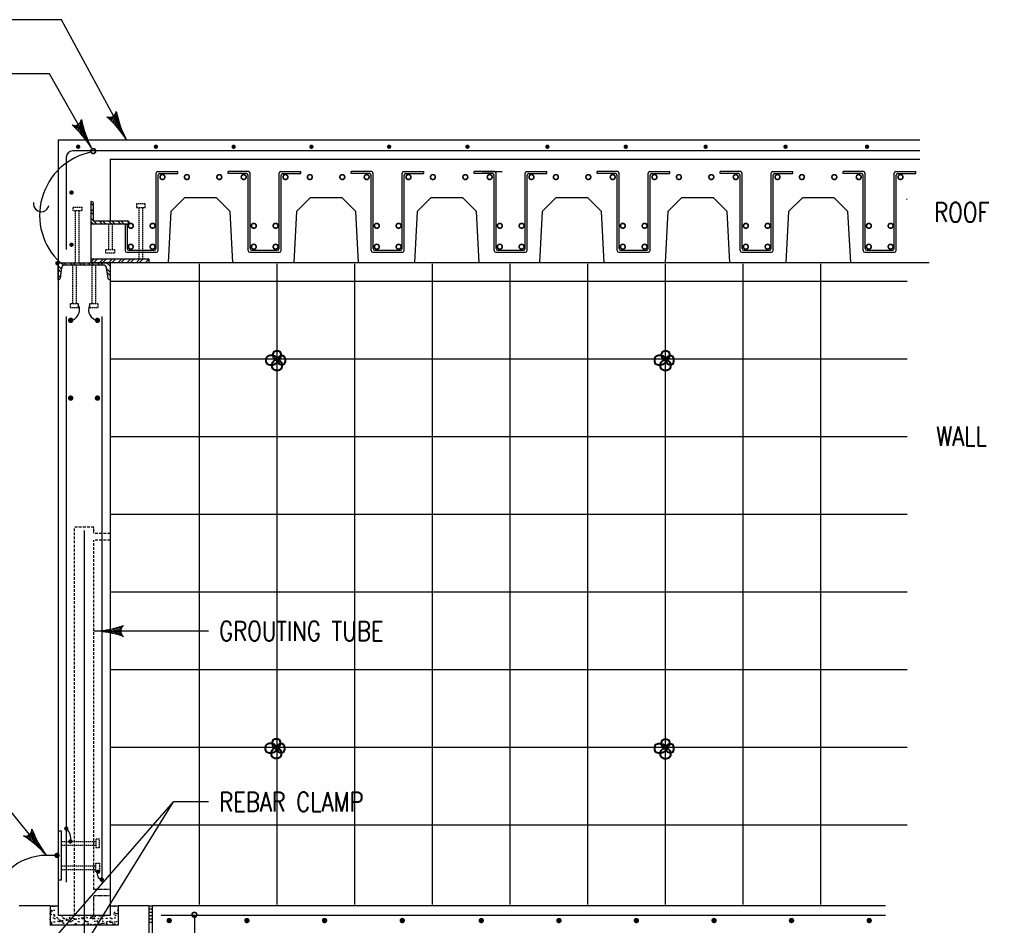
# Model space of a CAD drawing. Header units: inches. Extents: x 0 to 12596, y 564 to 12873.
# Tile 15 of 25: x 3414 to 3870, y 8412 to 8831. Entities that reach past the tile are written whole.
import ezdxf
from ezdxf.enums import TextEntityAlignment as Align

# ---------------------------------------------------------------- set-up
doc = ezdxf.new("R2010")
doc.units = ezdxf.units.IN
doc.header["$MEASUREMENT"] = 0
doc.linetypes.add('HIDDEN2', pattern=[0.1875, 0.125, -0.0625])
for name, color, linetype in [('D-DETL-TBLK', 1, 'Continuous'), ('E-ANNO-SYMB', 6, 'Continuous'), ('S-ANNO-DIMS', 1, 'Continuous'), ('S-ANNO-PATT', 1, 'Continuous'), ('S-SECT-CONC', 3, 'Continuous'), ('S-SECT-PATT', 1, 'Continuous'), ('S-SECT-RBAR', 133, 'Continuous'), ('S-STRL-MISC', 11, 'Continuous'), ('WPOWER', 4, 'Continuous')]:
    doc.layers.add(name, color=color, linetype=linetype)
doc.layers.add('E-ANNO-TEXT', color=7, linetype='Continuous', lineweight=25)
doc.styles.add('R18', font='romans.shx', dxfattribs={"width": 0.85, "height": 0.125})
doc.styles.add('ROMANS', font='ROMANS.shx', dxfattribs={"width": 0.8})

# ---------------------------------------------------------------- blocks, each defined once
blk = doc.blocks.new('AH')
at = {"color": 2}
for centre, radius, start, end in [((-1.641852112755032, -0.000232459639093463), 0.330743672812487, 307.746448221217, 52.4872031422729), ((0.1837596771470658, 5.09881524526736), 5.102125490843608, 251.4374521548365, 267.9709398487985), ((0.1837596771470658, -5.098815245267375), 5.102125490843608, 92.02906015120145, 108.5498944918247), ((0.1837596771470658, 5.039860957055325), 5.102125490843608, 252.3504400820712, 263.5009731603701), ((0.1837596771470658, 4.97801360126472), 5.102125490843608, 252.7606127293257, 260.9359463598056), ((0.1837596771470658, 4.911151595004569), 5.102125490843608, 252.9427889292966, 258.8015678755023), ((0.1837596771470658, 4.64537512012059), 5.102125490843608, 252.0855683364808, 252.729697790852), ((0.1837596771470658, 4.70220782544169), 5.102125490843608, 252.4611136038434, 253.8391964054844), ((0.1837596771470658, 4.764055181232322), 5.102125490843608, 252.7486759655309, 255.1377447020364), ((0.1837596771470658, 4.835931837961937), 5.102125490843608, 252.9326384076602, 256.802547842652)]:
    blk.add_arc(centre, radius, start, end, dxfattribs=at)
blk = doc.blocks.new('LOOP')
blk.add_arc((0, 0), 0.046875, 180, 0)

msp = doc.modelspace()

# ---------------------------------------------------------------- hatches: boundary and pattern name
at = {"layer": 'S-ANNO-DIMS'}
h = msp.add_hatch(dxfattribs=at)
h.set_pattern_fill('AR-SAND', color=1, scale=1.41732, style=0)
h.set_pattern_definition([(37.49999999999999, (1664.17956185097, 7307.436547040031), (-0.08928174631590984, 2.73092586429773), [0, -2.1543264, 0, -2.409444, 0, -2.303145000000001]), (7.500000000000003, (1664.17956185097, 7307.436547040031), (2.508339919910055, 3.999884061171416), [0, -1.1622024, 0, -1.9417284, 0, -0.7440929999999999]), (327.5, (1662.436258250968, 7307.436547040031), (4.413735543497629, 0.008020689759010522), [0, -0.7086600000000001, 0, -2.551176, 0, -3.330702]), (317.5, (1662.436258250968, 7307.436547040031), (4.260643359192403, 1.24394713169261), [0, -0.35433, 0, -1.6724376, 0, -1.913382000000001])])
h.paths.add_polyline_path([(3459.37257632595, 8420.706016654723), (3457.122580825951, 8420.706016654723), (3457.122580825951, 8416.206025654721), (3443.622607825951, 8416.206025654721), (3443.622607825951, 8411.706034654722), (3459.372576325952, 8411.706034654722)])
h.paths.add_polyline_path([(3443.622607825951, 8416.206025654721), (3430.12263482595, 8416.206025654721), (3430.12263482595, 8420.706016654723), (3427.872639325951, 8420.706016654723), (3427.872639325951, 8411.706034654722), (3443.622607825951, 8411.706034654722)])
h = msp.add_hatch(dxfattribs=at)
h.set_pattern_fill('AR-SAND', color=1, scale=1.41732, style=0)
h.set_pattern_definition([(37.49999999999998, (1664.179561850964, 7307.436547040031), (-0.08928174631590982, 2.730925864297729), [0, -2.1543264, 0, -2.409444, 0, -2.303145]), (7.499999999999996, (1664.179561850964, 7307.436547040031), (2.508339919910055, 3.999884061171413), [0, -1.162202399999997, 0, -1.941728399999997, 0, -0.7440929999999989]), (327.5, (1662.436258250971, 7307.436547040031), (4.413735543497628, 0.008020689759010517), [0, -0.7086600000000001, 0, -2.551176, 0, -3.330702]), (317.5, (1662.436258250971, 7307.436547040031), (4.260643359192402, 1.243947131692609), [0, -0.3543299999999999, 0, -1.672437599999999, 0, -1.913381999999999])])
h.paths.add_polyline_path([(3459.372576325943, 8420.70601665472), (3457.122580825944, 8420.70601665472), (3457.122580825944, 8416.206025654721), (3443.622607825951, 8416.206025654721), (3443.622607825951, 8411.706034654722), (3459.372576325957, 8411.706034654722)])
h.paths.add_polyline_path([(3443.622607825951, 8416.206025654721), (3430.12263482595, 8416.206025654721), (3430.12263482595, 8420.70601665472), (3427.872639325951, 8420.70601665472), (3427.872639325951, 8411.706034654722), (3443.622607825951, 8411.706034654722)])
at = {"layer": 'S-SECT-PATT'}
h = msp.add_hatch(dxfattribs=at)
h.set_pattern_fill('STEEL', color=1, scale=23.999952, angle=-1.272221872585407e-14, style=0)
h.set_pattern_definition([(135, (4067.150949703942, 11197.65627756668), (2.121316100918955, 2.121316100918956), []), (135, (4067.150949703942, 11199.15627456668), (2.121316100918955, 2.121316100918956), [])])
edge = h.paths.add_edge_path()
edge.add_line((3446.697854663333, 8736.823339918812), (3464.745062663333, 8736.823339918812))
edge.add_line((3464.745062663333, 8736.823339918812), (3464.745062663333, 8736.898339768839))
edge.add_arc((3463.526962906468, 8736.954032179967), 1.21937224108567, 357.3822181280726, 423.5514490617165)
edge.add_line((3464.070064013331, 8738.045778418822), (3448.764041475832, 8738.045778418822))
edge.add_arc((3448.764041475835, 8738.889526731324), 0.8437483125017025, 179.9999999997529, 269.99999999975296, ccw=False)
edge.add_line((3447.920293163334, 8738.889526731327), (3447.920293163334, 8746.542021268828))
edge.add_arc((3446.82854692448, 8745.998920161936), 1.219372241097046, 26.44855093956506, 92.6177818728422)
edge.add_line((3446.772854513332, 8747.217019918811), (3446.697854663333, 8747.217019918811))
edge.add_line((3446.697854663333, 8747.217019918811), (3446.697854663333, 8736.823339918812))
h = msp.add_hatch(dxfattribs=at)
h.set_pattern_fill('STEEL', color=1, scale=23.999952, style=0)
h.set_pattern_definition([(45, (1242.975489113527, 7209.507454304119), (-2.121316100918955, 2.121316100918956), []), (45, (1242.975489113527, 7211.007451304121), (-2.121316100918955, 2.121316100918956), [])])
h.paths.add_polyline_path([(3446.697854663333, 8718.870619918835), (3473.745044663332, 8718.870619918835), (3473.745044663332, 8720.406049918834), (3446.697854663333, 8720.406049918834)])
h = msp.add_hatch(dxfattribs=at)
h.set_pattern_fill('STEEL', color=1, scale=23.999952, style=0)
h.set_pattern_definition([(315, (-2569.54486360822, 9975.185495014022), (-2.121316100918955, -2.121316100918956), []), (315, (-2569.54486360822, 9973.68549801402), (-2.121316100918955, -2.121316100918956), [])])
edge = h.paths.add_edge_path()
edge.add_arc((3452.67422066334, 8716.303877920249), 1.397925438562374, 7.500000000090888, 90.0000000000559)
edge.add_line((3452.674220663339, 8717.701803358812), (3434.579768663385, 8717.701803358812))
edge.add_arc((3434.579768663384, 8716.303877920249), 1.397925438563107, 89.9999999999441, 172.4999999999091)
edge.add_line((3433.193802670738, 8716.486343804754), (3432.53161946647, 8711.69278300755))
edge.add_arc((3431.579774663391, 8711.81809575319), 0.9600582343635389, 270, 352.50000000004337, ccw=False)
edge.add_line((3431.579774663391, 8710.858037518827), (3431.579774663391, 8718.77613191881))
edge.add_line((3431.579774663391, 8718.77613191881), (3455.674214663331, 8718.77613191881))
edge.add_line((3455.674214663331, 8718.77613191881), (3455.674214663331, 8710.858037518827))
edge.add_arc((3455.674214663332, 8711.81809575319), 0.9600582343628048, 187.4999999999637, 269.99999999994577, ccw=False)
edge.add_line((3454.722369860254, 8711.69278300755), (3454.060186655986, 8716.486343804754))

# ---------------------------------------------------------------- linework, layer by layer
at = {"layer": 'D-DETL-TBLK', "color": 1}
msp.add_line((3825.063292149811, 8748.093189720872), (3824.75096337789, 8748.093189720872), dxfattribs=at)
at = {"layer": 'E-ANNO-SYMB', "color": 2, "lineweight": -2}
for points in [[(3463.236822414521, 8775.823261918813), (3433.186204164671, 8831.489161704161), (3248.252192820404, 8831.489161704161)], [(3447.054221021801, 8772.075046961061), (3427.565872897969, 8806.352668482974), (3338.351964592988, 8806.352668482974)], [(3501.303604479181, 8548.03921462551), (3448.169415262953, 8548.03921462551)], [(3501.303604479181, 8468.869380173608), (3485.022191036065, 8468.869380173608)]]:
    msp.add_lwpolyline(points, dxfattribs=at)
at = {"layer": 'E-ANNO-TEXT', "color": 1}
for p, q in [((3477.009848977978, 8746.980734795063), (3477.009848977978, 8760.299638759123)), ((3477.759848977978, 8761.049638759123), (3487.125415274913, 8761.049638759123)), ((3487.125415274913, 8760.149638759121), (3487.125415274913, 8761.049638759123)), ((3519.772431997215, 8761.049638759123), (3510.406865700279, 8761.049638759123)), ((3510.406865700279, 8760.149638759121), (3510.406865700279, 8761.049638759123)), ((3520.522431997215, 8746.980734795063), (3520.522431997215, 8760.299638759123)), ((3534.009848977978, 8746.980734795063), (3534.009848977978, 8760.299638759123)), ((3534.759848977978, 8761.049638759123), (3544.125415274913, 8761.049638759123)), ((3544.125415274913, 8760.149638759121), (3544.125415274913, 8761.049638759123)), ((3576.772431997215, 8761.04963875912), (3567.406865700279, 8761.04963875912)), ((3567.406865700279, 8760.149638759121), (3567.406865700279, 8761.04963875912)), ((3577.522431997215, 8746.980734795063), (3577.522431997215, 8760.29963875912)), ((3591.009848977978, 8746.980734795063), (3591.009848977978, 8760.29963875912)), ((3591.759848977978, 8761.04963875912), (3601.125415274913, 8761.04963875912)), ((3601.125415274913, 8760.149638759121), (3601.125415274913, 8761.04963875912)), ((3633.772431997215, 8761.04963875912), (3624.406865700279, 8761.04963875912)), ((3624.406865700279, 8760.149638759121), (3624.406865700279, 8761.04963875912)), ((3628.064820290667, 8761.04963875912), (3637.430386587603, 8761.04963875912)), ((3634.522431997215, 8746.980734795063), (3634.522431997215, 8760.29963875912)), ((3648.009848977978, 8746.980734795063), (3648.009848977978, 8760.29963875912)), ((3648.759848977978, 8761.04963875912), (3658.125415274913, 8761.04963875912)), ((3658.125415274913, 8760.149638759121), (3658.125415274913, 8761.04963875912)), ((3690.772431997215, 8761.04963875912), (3681.406865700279, 8761.04963875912)), ((3681.406865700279, 8760.149638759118), (3681.406865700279, 8761.04963875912)), ((3691.522431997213, 8746.980734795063), (3691.522431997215, 8760.29963875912)), ((3705.009848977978, 8746.980734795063), (3705.009848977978, 8760.29963875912)), ((3705.759848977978, 8761.04963875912), (3715.125415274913, 8761.04963875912)), ((3715.125415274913, 8760.149638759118), (3715.125415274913, 8761.04963875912)), ((3747.772431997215, 8761.04963875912), (3738.406865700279, 8761.04963875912)), ((3738.406865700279, 8760.149638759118), (3738.406865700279, 8761.04963875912)), ((3748.522431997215, 8746.98073479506), (3748.522431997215, 8760.29963875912)), ((3762.009848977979, 8746.98073479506), (3762.009848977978, 8760.29963875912)), ((3762.759848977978, 8761.04963875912), (3772.125415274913, 8761.04963875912)), ((3772.125415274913, 8760.149638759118), (3772.125415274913, 8761.04963875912)), ((3804.772431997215, 8761.04963875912), (3795.406865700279, 8761.04963875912)), ((3795.406865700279, 8760.149638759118), (3795.406865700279, 8761.04963875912)), ((3805.522431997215, 8746.98073479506), (3805.522431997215, 8760.29963875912)), ((3819.009848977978, 8746.98073479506), (3819.009848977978, 8760.29963875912)), ((3819.759848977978, 8761.04963875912), (3829.125415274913, 8761.04963875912)), ((3829.125415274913, 8760.149638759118), (3829.125415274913, 8761.04963875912)), ((3477.909848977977, 8746.980734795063), (3477.909848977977, 8759.399638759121)), ((3478.659848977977, 8760.149638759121), (3487.125415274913, 8760.149638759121)), ((3518.872431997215, 8760.149638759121), (3510.406865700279, 8760.149638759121)), ((3519.622431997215, 8746.980734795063), (3519.622431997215, 8759.399638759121)), ((3534.909848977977, 8746.980734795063), (3534.909848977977, 8759.399638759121)), ((3535.659848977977, 8760.149638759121), (3544.125415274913, 8760.149638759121)), ((3575.872431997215, 8760.149638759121), (3567.406865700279, 8760.149638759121)), ((3576.622431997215, 8746.980734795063), (3576.622431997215, 8759.399638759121)), ((3591.909848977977, 8746.980734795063), (3591.909848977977, 8759.399638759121)), ((3592.659848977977, 8760.149638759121), (3601.125415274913, 8760.149638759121)), ((3632.872431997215, 8760.149638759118), (3624.406865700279, 8760.149638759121)), ((3633.622431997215, 8746.980734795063), (3633.622431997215, 8759.399638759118)), ((3648.909848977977, 8746.980734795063), (3648.909848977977, 8759.399638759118)), ((3649.659848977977, 8760.149638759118), (3658.125415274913, 8760.149638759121)), ((3689.872431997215, 8760.149638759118), (3681.406865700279, 8760.149638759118)), ((3690.622431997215, 8746.980734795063), (3690.622431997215, 8759.399638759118)), ((3705.909848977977, 8746.980734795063), (3705.909848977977, 8759.399638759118)), ((3706.659848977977, 8760.149638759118), (3715.125415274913, 8760.149638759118)), ((3746.872431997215, 8760.149638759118), (3738.406865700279, 8760.149638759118)), ((3747.622431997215, 8746.98073479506), (3747.622431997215, 8759.399638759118)), ((3762.909848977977, 8746.98073479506), (3762.909848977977, 8759.399638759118)), ((3763.659848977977, 8760.149638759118), (3772.125415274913, 8760.149638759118)), ((3803.872431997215, 8760.149638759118), (3795.406865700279, 8760.149638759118)), ((3804.622431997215, 8746.98073479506), (3804.622431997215, 8759.399638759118)), ((3819.909848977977, 8746.98073479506), (3819.909848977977, 8759.399638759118)), ((3820.659848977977, 8760.149638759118), (3829.125415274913, 8760.149638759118)), ((3477.009848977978, 8725.339383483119), (3477.009848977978, 8746.980734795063)), ((3477.909848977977, 8724.439383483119), (3477.909848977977, 8746.980734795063)), ((3519.622431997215, 8724.439383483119), (3519.622431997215, 8746.980734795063)), ((3520.522431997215, 8725.339383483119), (3520.522431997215, 8746.980734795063)), ((3534.009848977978, 8725.339383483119), (3534.009848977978, 8746.980734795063)), ((3534.909848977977, 8724.439383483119), (3534.909848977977, 8746.980734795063)), ((3576.622431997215, 8724.439383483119), (3576.622431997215, 8746.980734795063)), ((3577.522431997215, 8725.339383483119), (3577.522431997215, 8746.980734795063)), ((3591.009848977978, 8725.339383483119), (3591.009848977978, 8746.980734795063)), ((3591.909848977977, 8724.439383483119), (3591.909848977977, 8746.980734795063)), ((3633.622431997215, 8724.439383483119), (3633.622431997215, 8746.980734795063)), ((3634.522431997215, 8725.339383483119), (3634.522431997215, 8746.980734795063)), ((3648.009848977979, 8725.339383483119), (3648.009848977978, 8746.980734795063)), ((3648.909848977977, 8724.439383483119), (3648.909848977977, 8746.980734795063)), ((3690.622431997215, 8724.439383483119), (3690.622431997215, 8746.980734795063)), ((3691.522431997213, 8725.339383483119), (3691.522431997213, 8746.980734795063)), ((3705.009848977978, 8725.339383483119), (3705.009848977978, 8746.980734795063)), ((3705.909848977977, 8724.439383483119), (3705.909848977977, 8746.980734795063)), ((3747.622431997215, 8724.439383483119), (3747.622431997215, 8746.98073479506)), ((3748.522431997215, 8725.339383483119), (3748.522431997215, 8746.98073479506)), ((3762.009848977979, 8725.339383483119), (3762.009848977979, 8746.98073479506)), ((3762.909848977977, 8724.439383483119), (3762.909848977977, 8746.98073479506)), ((3804.622431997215, 8724.439383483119), (3804.622431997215, 8746.98073479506)), ((3805.522431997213, 8725.339383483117), (3805.522431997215, 8746.98073479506)), ((3819.009848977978, 8725.339383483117), (3819.009848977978, 8746.98073479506)), ((3819.909848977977, 8724.439383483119), (3819.909848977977, 8746.98073479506)), ((3462.622431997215, 8736.478595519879), (3462.622431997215, 8724.439383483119)), ((3463.522431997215, 8736.478595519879), (3462.622431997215, 8736.478595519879)), ((3463.522431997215, 8736.478595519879), (3463.522431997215, 8725.339383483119)), ((3464.272431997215, 8724.589383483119), (3476.259848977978, 8724.589383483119)), ((3521.272431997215, 8724.589383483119), (3533.259848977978, 8724.589383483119)), ((3578.272431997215, 8724.589383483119), (3590.259848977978, 8724.589383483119)), ((3635.272431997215, 8724.589383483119), (3647.259848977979, 8724.589383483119)), ((3692.272431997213, 8724.589383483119), (3704.259848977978, 8724.589383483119)), ((3749.272431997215, 8724.589383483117), (3761.259848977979, 8724.589383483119)), ((3806.272431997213, 8724.589383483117), (3818.259848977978, 8724.589383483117)), ((3463.372431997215, 8723.689383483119), (3477.159848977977, 8723.689383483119)), ((3520.372431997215, 8723.689383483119), (3534.159848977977, 8723.689383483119)), ((3577.372431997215, 8723.689383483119), (3591.159848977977, 8723.689383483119)), ((3634.372431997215, 8723.689383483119), (3648.159848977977, 8723.689383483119)), ((3691.372431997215, 8723.689383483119), (3705.159848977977, 8723.689383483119)), ((3748.372431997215, 8723.689383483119), (3762.159848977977, 8723.689383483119)), ((3805.372431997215, 8723.689383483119), (3819.159848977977, 8723.689383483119)), ((3496.881528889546, 8718.341667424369), (3496.881528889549, 8421.181760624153)), ((3532.881528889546, 8718.341667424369), (3532.881528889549, 8421.181760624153)), ((3568.881528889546, 8718.341667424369), (3568.881528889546, 8421.181760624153)), ((3604.881528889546, 8718.341667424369), (3604.881528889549, 8421.181760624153)), ((3640.881528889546, 8718.341667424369), (3640.881528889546, 8421.181760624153)), ((3676.881528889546, 8718.341667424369), (3676.881528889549, 8421.181760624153)), ((3712.881528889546, 8718.341667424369), (3712.881528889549, 8421.181760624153)), ((3748.881528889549, 8718.341667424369), (3748.881528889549, 8421.181760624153)), ((3784.881528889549, 8718.341667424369), (3784.881528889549, 8421.181760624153)), ((3825.063292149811, 8710.03587957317), (3455.75096337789, 8710.035879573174)), ((3825.063292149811, 8674.03587957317), (3455.75096337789, 8674.035879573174)), ((3825.063292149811, 8638.03587957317), (3455.75096337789, 8638.035879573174)), ((3825.063292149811, 8602.03587957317), (3455.75096337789, 8602.035879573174)), ((3825.063292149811, 8566.03587957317), (3455.75096337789, 8566.035879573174)), ((3825.063292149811, 8530.03587957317), (3455.75096337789, 8530.035879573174)), ((3825.063292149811, 8494.03587957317), (3455.75096337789, 8494.035879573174)), ((3825.063292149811, 8458.03587957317), (3455.75096337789, 8458.035879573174))]:
    msp.add_line(p, q, dxfattribs=at)
at = {"layer": 'E-ANNO-TEXT'}
for p in [(3420.071128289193, 8363.719153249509), (3420.307445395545, 8394.655133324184)]:
    msp.add_line(p, (3485.022191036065, 8468.869380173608), dxfattribs=at)
at = {"layer": 'E-ANNO-TEXT', "color": 1}
msp.add_lwpolyline([(3830.846080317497, 8770.677491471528), (3438.393093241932, 8770.677491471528, 0.414213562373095), (3435.393099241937, 8767.677497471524), (3435.393099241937, 8724.948284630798)], format="xyb", dxfattribs=at)
at = {"layer": 'E-ANNO-TEXT', "color": 1, "const_width": 0.99997300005}
for points in [[(3441.386439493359, 8772.582585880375, -1), (3440.386466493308, 8772.582585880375, -1)], [(3477.409989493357, 8772.582585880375, -1), (3476.410016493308, 8772.582585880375, -1)], [(3513.433539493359, 8772.582585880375, -1), (3512.433566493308, 8772.582585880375, -1)], [(3549.457089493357, 8772.582585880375, -1), (3548.457116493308, 8772.582585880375, -1)], [(3585.480639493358, 8772.582585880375, -1), (3584.480666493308, 8772.582585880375, -1)], [(3621.785610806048, 8772.582585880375, -1), (3620.785637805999, 8772.582585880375, -1)], [(3658.816681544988, 8772.582585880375, -1), (3657.816708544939, 8772.582585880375, -1)], [(3695.121652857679, 8772.582585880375, -1), (3694.121679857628, 8772.582585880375, -1)], [(3732.15272359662, 8772.582585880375, -1), (3731.15275059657, 8772.582585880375, -1)], [(3769.183794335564, 8772.582585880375, -1), (3768.183821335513, 8772.582585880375, -1)], [(3806.94096450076, 8772.582585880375, -1), (3805.940991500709, 8772.582585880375, -1)], [(3438.296797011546, 8751.350168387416, -1), (3437.296824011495, 8751.350168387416, -1)], [(3438.296797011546, 8727.125887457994, -1), (3437.296824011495, 8727.125887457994, -1)]]:
    msp.add_lwpolyline(points, format="xyb", close=True, dxfattribs=at)
at = {"layer": 'E-ANNO-TEXT', "color": 1, "const_width": 0.75, "flags": 128}
for points in [[(3478.818497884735, 8758.52037624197, 1), (3481.068497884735, 8758.52037624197, 1)], [(3490.124129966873, 8758.52037624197, 1), (3492.374129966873, 8758.52037624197, 1)], [(3507.40815100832, 8758.52037624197, -1), (3505.15815100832, 8758.52037624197, -1)], [(3518.713783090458, 8758.52037624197, -1), (3516.463783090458, 8758.52037624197, -1)], [(3535.818497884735, 8758.52037624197, 1), (3538.068497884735, 8758.52037624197, 1)], [(3547.124129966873, 8758.52037624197, 1), (3549.374129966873, 8758.52037624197, 1)], [(3564.40815100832, 8758.520376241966, -1), (3562.15815100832, 8758.520376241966, -1)], [(3575.713783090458, 8758.520376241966, -1), (3573.463783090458, 8758.520376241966, -1)], [(3592.818497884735, 8758.520376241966, 1), (3595.068497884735, 8758.520376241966, 1)], [(3604.124129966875, 8758.520376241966, 1), (3606.374129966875, 8758.520376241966, 1)], [(3621.40815100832, 8758.520376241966, -1), (3619.15815100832, 8758.520376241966, -1)], [(3632.713783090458, 8758.520376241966, -1), (3630.463783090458, 8758.520376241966, -1)], [(3649.818497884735, 8758.520376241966, 1), (3652.068497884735, 8758.520376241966, 1)], [(3661.124129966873, 8758.520376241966, 1), (3663.374129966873, 8758.520376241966, 1)], [(3678.40815100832, 8758.520376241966, -1), (3676.15815100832, 8758.520376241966, -1)], [(3689.713783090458, 8758.520376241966, -1), (3687.463783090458, 8758.520376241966, -1)], [(3706.818497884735, 8758.520376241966, 1), (3709.068497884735, 8758.520376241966, 1)], [(3718.124129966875, 8758.520376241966, 1), (3720.374129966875, 8758.520376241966, 1)], [(3735.40815100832, 8758.520376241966, -1), (3733.15815100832, 8758.520376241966, -1)], [(3746.713783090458, 8758.520376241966, -1), (3744.463783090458, 8758.520376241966, -1)], [(3763.818497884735, 8758.520376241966, 1), (3766.068497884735, 8758.520376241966, 1)], [(3775.124129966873, 8758.520376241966, 1), (3777.374129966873, 8758.520376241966, 1)], [(3792.40815100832, 8758.520376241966, -1), (3790.15815100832, 8758.520376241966, -1)], [(3803.713783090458, 8758.520376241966, -1), (3801.463783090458, 8758.520376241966, -1)], [(3820.818497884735, 8758.520376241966, 1), (3823.068497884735, 8758.520376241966, 1)], [(3464.141007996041, 8735.930870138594, 1), (3466.391007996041, 8735.930870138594, 1)], [(3474.256574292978, 8735.930870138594, 1), (3476.506574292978, 8735.930870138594, 1)], [(3521.141007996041, 8735.930870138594, 1), (3523.391007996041, 8735.930870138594, 1)], [(3531.256574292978, 8735.930870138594, 1), (3533.506574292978, 8735.930870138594, 1)], [(3578.141007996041, 8735.930870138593, 1), (3580.391007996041, 8735.930870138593, 1)], [(3588.256574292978, 8735.930870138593, 1), (3590.506574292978, 8735.930870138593, 1)], [(3635.141007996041, 8735.930870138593, 1), (3637.391007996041, 8735.930870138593, 1)], [(3645.256574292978, 8735.930870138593, 1), (3647.506574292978, 8735.930870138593, 1)], [(3692.141007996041, 8735.930870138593, 1), (3694.391007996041, 8735.930870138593, 1)], [(3702.256574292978, 8735.930870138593, 1), (3704.506574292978, 8735.930870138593, 1)], [(3749.141007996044, 8735.930870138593, 1), (3751.391007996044, 8735.930870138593, 1)], [(3759.256574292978, 8735.930870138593, 1), (3761.506574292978, 8735.930870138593, 1)], [(3806.141007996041, 8735.930870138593, 1), (3808.391007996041, 8735.930870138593, 1)], [(3816.256574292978, 8735.930870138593, 1), (3818.506574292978, 8735.930870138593, 1)], [(3464.141007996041, 8726.22134643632, 1), (3466.391007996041, 8726.22134643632, 1)], [(3474.256574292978, 8726.22134643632, 1), (3476.506574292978, 8726.22134643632, 1)], [(3521.141007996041, 8726.22134643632, 1), (3523.391007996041, 8726.22134643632, 1)], [(3531.256574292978, 8726.22134643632, 1), (3533.506574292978, 8726.22134643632, 1)], [(3578.141007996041, 8726.22134643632, 1), (3580.391007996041, 8726.22134643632, 1)], [(3588.256574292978, 8726.22134643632, 1), (3590.506574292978, 8726.22134643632, 1)], [(3635.141007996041, 8726.22134643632, 1), (3637.391007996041, 8726.22134643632, 1)], [(3645.256574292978, 8726.22134643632, 1), (3647.506574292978, 8726.22134643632, 1)], [(3692.141007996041, 8726.22134643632, 1), (3694.391007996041, 8726.22134643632, 1)], [(3702.256574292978, 8726.22134643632, 1), (3704.506574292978, 8726.22134643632, 1)], [(3749.141007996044, 8726.22134643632, 1), (3751.391007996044, 8726.22134643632, 1)], [(3759.256574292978, 8726.22134643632, 1), (3761.506574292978, 8726.22134643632, 1)], [(3806.141007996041, 8726.221346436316, 1), (3808.391007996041, 8726.221346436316, 1)], [(3816.256574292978, 8726.221346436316, 1), (3818.506574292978, 8726.221346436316, 1)]]:
    msp.add_lwpolyline(points, format="xyb", close=True, dxfattribs=at)
at = {"layer": 'E-ANNO-TEXT', "color": 1}
for points in [[(3446.697854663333, 8736.823339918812), (3464.745062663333, 8736.823339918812), (3464.745062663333, 8736.898339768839, 0.2970168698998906), (3464.070064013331, 8738.045778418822), (3448.764041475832, 8738.045778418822, -0.4142135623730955), (3447.920293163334, 8738.889526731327), (3447.920293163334, 8746.542021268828, 0.2970168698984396), (3446.772854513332, 8747.217019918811), (3446.697854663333, 8747.217019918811), (3446.697854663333, 8736.823339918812)], [(3454.060186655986, 8716.486343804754, 0.3763733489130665), (3452.674220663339, 8717.701803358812), (3434.579768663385, 8717.701803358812, 0.3763733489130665), (3433.193802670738, 8716.486343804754), (3432.53161946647, 8711.69278300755, -0.3763733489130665), (3431.579774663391, 8710.858037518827), (3431.579774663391, 8718.77613191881), (3455.674214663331, 8718.77613191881), (3455.674214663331, 8710.858037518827, -0.3763733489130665), (3454.722369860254, 8711.69278300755)]]:
    msp.add_lwpolyline(points, format="xyb", close=True, dxfattribs=at)
for points in [[(3446.697854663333, 8718.870619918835), (3473.745044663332, 8718.870619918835), (3473.745044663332, 8720.406049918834), (3446.697854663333, 8720.406049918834)], [(3431.579774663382, 8455.273977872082), (3431.579774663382, 8432.718422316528), (3433.115204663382, 8432.718422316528), (3433.115204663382, 8455.273977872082)]]:
    msp.add_lwpolyline(points, close=True, dxfattribs=at)
at = {"layer": 'E-ANNO-TEXT', "color": 2, "lineweight": -2}
msp.add_lwpolyline([(3420.191883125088, 8451.387835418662), (3398.618231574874, 8477.93234149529)], dxfattribs=at)
at = {"layer": 'E-ANNO-TEXT', "color": 1}
for centre, start, end in [((3477.759848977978, 8760.299638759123), 90, 180), ((3519.772431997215, 8760.299638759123), 0, 90), ((3534.759848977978, 8760.299638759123), 90, 180), ((3576.772431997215, 8760.29963875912), 0, 90), ((3591.759848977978, 8760.29963875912), 90, 180), ((3633.772431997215, 8760.29963875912), 0, 90), ((3648.759848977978, 8760.29963875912), 90, 180), ((3690.772431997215, 8760.29963875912), 0, 90), ((3705.759848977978, 8760.29963875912), 90, 180), ((3747.772431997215, 8760.29963875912), 0, 90), ((3762.759848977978, 8760.29963875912), 90, 180), ((3804.772431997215, 8760.29963875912), 0, 90), ((3819.759848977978, 8760.29963875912), 90, 180), ((3478.659848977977, 8759.399638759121), 90, 180), ((3518.872431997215, 8759.399638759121), 0, 90), ((3535.659848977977, 8759.399638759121), 90, 180), ((3575.872431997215, 8759.399638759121), 0, 90), ((3592.659848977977, 8759.399638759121), 90, 180), ((3632.872431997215, 8759.399638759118), 0, 90), ((3649.659848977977, 8759.399638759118), 90, 180), ((3689.872431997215, 8759.399638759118), 0, 90), ((3706.659848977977, 8759.399638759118), 90, 180), ((3746.872431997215, 8759.399638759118), 0, 90), ((3763.659848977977, 8759.399638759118), 90, 180), ((3803.872431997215, 8759.399638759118), 0, 90), ((3820.659848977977, 8759.399638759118), 90, 180), ((3463.372431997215, 8724.439383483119), 180, 270), ((3464.272431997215, 8725.339383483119), 180, 270), ((3476.259848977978, 8725.339383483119), 270, 0), ((3477.159848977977, 8724.439383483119), 270, 0), ((3520.372431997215, 8724.439383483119), 180, 270), ((3521.272431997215, 8725.339383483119), 180, 270), ((3533.259848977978, 8725.339383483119), 270, 0), ((3534.159848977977, 8724.439383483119), 270, 0), ((3577.372431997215, 8724.439383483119), 180, 270), ((3578.272431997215, 8725.339383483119), 180, 270), ((3590.259848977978, 8725.339383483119), 270, 0), ((3591.159848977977, 8724.439383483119), 270, 0), ((3634.372431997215, 8724.439383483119), 180, 270), ((3635.272431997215, 8725.339383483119), 180, 270), ((3647.259848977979, 8725.339383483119), 270, 0), ((3648.159848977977, 8724.439383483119), 270, 0), ((3691.372431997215, 8724.439383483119), 180, 270), ((3692.272431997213, 8725.339383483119), 180, 270), ((3704.259848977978, 8725.339383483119), 270, 0), ((3705.159848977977, 8724.439383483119), 270, 0), ((3748.372431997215, 8724.439383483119), 180, 270), ((3749.272431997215, 8725.339383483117), 180, 270), ((3761.259848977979, 8725.339383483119), 270, 0), ((3762.159848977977, 8724.439383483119), 270, 0), ((3805.372431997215, 8724.439383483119), 180, 270), ((3806.272431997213, 8725.339383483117), 180, 270), ((3818.259848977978, 8725.339383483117), 270, 0), ((3819.159848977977, 8724.439383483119), 270, 0)]:
    msp.add_arc(centre, 0.75, start, end, dxfattribs=at)
at = {"layer": 'S-ANNO-PATT', "color": 1}
for p, q in [((3427.872639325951, 8420.706016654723), (3431.575387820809, 8420.70592999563)), ((3427.872639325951, 8420.70601665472), (3431.575387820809, 8420.70592999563)), ((3455.669827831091, 8420.706103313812), (3459.37257632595, 8420.706016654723)), ((3455.669827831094, 8420.706103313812), (3459.372576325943, 8420.70601665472)), ((3473.697800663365, 8420.70601665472), (3475.239136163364, 8420.70601665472)), ((3473.697800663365, 8419.17058665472), (3475.239136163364, 8419.17058665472)), ((3473.697800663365, 8417.63515665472), (3475.239136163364, 8417.63515665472)), ((3473.697800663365, 8416.09972665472), (3475.239136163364, 8416.09972665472)), ((3473.697800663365, 8414.56429665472), (3475.239136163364, 8414.56429665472)), ((3473.697800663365, 8413.02886665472), (3475.239136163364, 8413.02886665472))]:
    msp.add_line(p, q, dxfattribs=at)
at = {"layer": 'S-SECT-CONC', "color": 1}
for p, q in [((3431.579774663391, 8775.823261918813), (3431.579774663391, 8718.77613191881)), ((3431.579774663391, 8775.823261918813), (3830.846080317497, 8775.823261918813)), ((3455.674214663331, 8766.823279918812), (3830.846080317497, 8766.823279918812)), ((3455.674214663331, 8766.823279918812), (3455.674214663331, 8738.045778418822)), ((3446.697854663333, 8736.823339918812), (3446.697854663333, 8718.870619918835)), ((3431.579774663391, 8718.77613191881), (3431.579774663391, 8416.206025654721)), ((3446.697854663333, 8718.870619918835), (3835.202676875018, 8718.870619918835)), ((3455.674214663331, 8718.77613191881), (3455.674214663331, 8416.206025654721)), ((3443.622607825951, 8594.614236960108), (3443.622607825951, 8348.160273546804)), ((3431.579774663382, 8478.235509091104), (3431.579774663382, 8416.206025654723)), ((3455.674214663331, 8478.235509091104), (3455.674214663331, 8416.206025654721)), ((3427.877026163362, 8420.70601665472), (3413.556188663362, 8420.70601665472)), ((3427.872639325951, 8420.706016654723), (3427.872639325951, 8411.706034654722)), ((3427.872639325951, 8420.70601665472), (3427.872639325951, 8411.706034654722)), ((3459.37257632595, 8420.706016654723), (3459.372576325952, 8411.706034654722)), ((3459.372576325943, 8420.70601665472), (3459.372576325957, 8411.706034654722)), ((3473.69780066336, 8420.70601665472), (3459.376963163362, 8420.70601665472)), ((3473.697800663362, 8420.70601665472), (3473.69780066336, 8366.53740437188)), ((3475.239136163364, 8420.70601665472), (3475.239136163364, 8390.706052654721)), ((3815.039652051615, 8420.706016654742), (3475.239136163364, 8420.706016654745)), ((3455.674214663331, 8416.206025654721), (3431.579774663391, 8416.206025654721)), ((3455.674214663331, 8416.206025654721), (3431.579774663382, 8416.206025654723)), ((3479.286584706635, 8416.245119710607), (3815.039652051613, 8416.245119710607)), ((3459.372576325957, 8411.706034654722), (3427.872639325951, 8411.706034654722))]:
    msp.add_line(p, q, dxfattribs=at)
for points in [[(3512.603234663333, 8718.870619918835), (3511.364604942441, 8742.505082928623), (3504.999127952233, 8748.870559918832), (3490.207401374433, 8748.870559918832), (3483.841924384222, 8742.505082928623), (3482.603294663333, 8718.870619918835)], [(3570.775821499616, 8718.870619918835), (3569.537191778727, 8742.505082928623), (3563.171714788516, 8748.870559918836), (3548.379988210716, 8748.870559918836), (3542.014511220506, 8742.505082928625), (3540.775881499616, 8718.870619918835)], [(3626.770110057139, 8718.870619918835), (3625.531480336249, 8742.505082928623), (3619.166003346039, 8748.870559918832), (3604.374276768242, 8748.870559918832), (3598.008799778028, 8742.505082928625), (3596.770170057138, 8718.870619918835)], [(3684.688798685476, 8718.870619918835), (3683.450168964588, 8742.505082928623), (3677.084691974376, 8748.870559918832), (3662.292965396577, 8748.870559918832), (3655.927488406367, 8742.505082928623), (3654.688858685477, 8718.870619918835)], [(3742.861385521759, 8718.870619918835), (3741.622755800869, 8742.505082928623), (3735.257278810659, 8748.870559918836), (3720.465552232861, 8748.870559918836), (3714.10007524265, 8742.505082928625), (3712.861445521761, 8718.870619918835)], [(3798.855674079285, 8718.870619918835), (3797.617044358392, 8742.505082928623), (3791.251567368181, 8748.870559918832), (3776.459840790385, 8748.870559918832), (3770.094363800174, 8742.505082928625), (3768.855734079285, 8718.870619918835)]]:
    msp.add_lwpolyline(points, dxfattribs=at)
at = {"layer": 'S-SECT-CONC', "color": 1, "const_width": 1.2499662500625}
for points in [[(3436.790471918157, 8692.098566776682, 1), (3438.040438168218, 8692.098566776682, 1)], [(3450.454743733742, 8692.098566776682, -1), (3449.204777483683, 8692.098566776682, -1)], [(3438.04043816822, 8656.03587957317, -1), (3436.790471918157, 8656.03587957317, -1)], [(3450.454743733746, 8656.035879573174, -1), (3449.204777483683, 8656.035879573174, -1)], [(3482.44055559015, 8413.812286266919, 1), (3483.690521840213, 8413.812286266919, 1)], [(3518.44055559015, 8413.812286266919, 1), (3519.690521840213, 8413.812286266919, 1)], [(3554.44055559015, 8413.812286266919, 1), (3555.690521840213, 8413.812286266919, 1)], [(3590.44055559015, 8413.812286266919, 1), (3591.690521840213, 8413.812286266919, 1)]]:
    msp.add_lwpolyline(points, format="xyb", close=True, dxfattribs=at)
at = {"layer": 'S-SECT-RBAR', "color": 1, "const_width": 1.2499662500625}
for points in [[(3627.050498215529, 8413.812286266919, 1), (3628.300464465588, 8413.812286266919, 1)], [(3663.050498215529, 8413.812286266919, 1), (3664.300464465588, 8413.812286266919, 1)], [(3698.934341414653, 8413.812286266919, 1), (3700.184307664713, 8413.812286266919, 1)], [(3734.934341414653, 8413.812286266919, 1), (3736.184307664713, 8413.812286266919, 1)], [(3770.818184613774, 8413.812286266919, 1), (3772.068150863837, 8413.812286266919, 1)], [(3806.818184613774, 8413.812286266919, 1), (3808.068150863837, 8413.812286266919, 1)]]:
    msp.add_lwpolyline(points, format="xyb", close=True, dxfattribs=at)
at = {"layer": 'S-STRL-MISC', "color": 1, "linetype": 'HIDDEN2', "ltscale": 5}
for p, q in [((3439.712386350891, 8718.77613191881), (3439.712386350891, 8742.846949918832)), ((3441.399882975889, 8718.77613191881), (3441.399882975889, 8742.846949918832)), ((3469.104798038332, 8720.406049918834), (3469.104798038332, 8744.382379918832)), ((3470.792294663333, 8720.406049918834), (3470.792294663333, 8744.382379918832)), ((3454.877710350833, 8736.823339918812), (3454.877710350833, 8724.894229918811)), ((3456.565206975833, 8736.823339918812), (3456.565206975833, 8724.894229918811)), ((3438.29506635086, 8717.701803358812), (3438.29506635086, 8699.749083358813)), ((3439.982562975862, 8717.701803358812), (3439.982562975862, 8699.749083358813)), ((3447.271426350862, 8717.701803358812), (3447.271426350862, 8699.749083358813)), ((3448.95892297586, 8717.701803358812), (3448.95892297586, 8699.749083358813)), ((3433.115204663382, 8450.451059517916), (3449.074441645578, 8450.451059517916)), ((3433.115204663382, 8448.76356289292), (3449.074441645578, 8448.76356289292)), ((3433.115204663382, 8439.228837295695), (3449.074441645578, 8439.228837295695)), ((3433.115204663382, 8437.541340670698), (3449.074441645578, 8437.541340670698))]:
    msp.add_line(p, q, dxfattribs=at)
at = {"layer": 'S-STRL-MISC', "color": 1, "linetype": 'HIDDEN2', "ltscale": 10}
for p, q in [((3439.134427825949, 8416.206025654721), (3439.134427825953, 8596.205665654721)), ((3448.11078782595, 8596.205665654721), (3439.134427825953, 8596.205665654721)), ((3455.680117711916, 8593.205665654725), (3448.11078782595, 8593.205665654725)), ((3448.11078782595, 8428.206103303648), (3448.11078782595, 8590.205665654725)), ((3455.680117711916, 8590.205665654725), (3448.11078782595, 8590.205665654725)), ((3439.134427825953, 8416.206025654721), (3439.134427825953, 8478.235509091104)), ((3448.11078782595, 8428.206103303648), (3448.11078782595, 8478.235509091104))]:
    msp.add_line(p, q, dxfattribs=at)
at = {"layer": 'S-STRL-MISC', "color": 1, "linetype": 'HIDDEN2'}
for p, q in [((3448.11078782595, 8593.205665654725), (3448.11078782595, 8596.205665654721)), ((3455.679837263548, 8428.206103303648), (3448.110507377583, 8428.206103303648)), ((3455.679837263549, 8428.206103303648), (3448.110507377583, 8428.206103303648)), ((3455.679837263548, 8425.206103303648), (3448.110507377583, 8425.206103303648)), ((3455.679837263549, 8425.206103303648), (3448.110507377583, 8425.206103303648)), ((3448.11078782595, 8416.206025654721), (3448.11078782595, 8425.206103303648)), ((3448.11078782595, 8416.206025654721), (3448.11078782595, 8425.206103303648))]:
    msp.add_line(p, q, dxfattribs=at)
at = {"layer": 'S-STRL-MISC', "color": 1, "linetype": 'HIDDEN2', "ltscale": 5}
for points in [[(3438.587388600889, 8742.846949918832), (3438.587388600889, 8744.534446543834), (3442.52488072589, 8744.534446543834), (3442.52488072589, 8742.846949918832)], [(3471.917292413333, 8744.382379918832), (3471.917292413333, 8746.069876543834), (3467.979800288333, 8746.069876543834), (3467.979800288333, 8744.382379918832)], [(3457.690204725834, 8724.894229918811), (3457.690204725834, 8723.20673329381), (3453.752712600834, 8723.20673329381), (3453.752712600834, 8724.894229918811)], [(3437.170068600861, 8699.749083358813), (3437.170068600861, 8698.061586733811), (3441.107560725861, 8698.061586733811), (3441.107560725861, 8699.749083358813)], [(3446.146428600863, 8699.749083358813), (3446.146428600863, 8698.061586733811), (3450.083920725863, 8698.061586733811), (3450.083920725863, 8699.749083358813)], [(3449.074441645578, 8447.638565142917), (3450.76193827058, 8447.638565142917), (3450.76193827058, 8451.576057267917), (3449.074441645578, 8451.576057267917)], [(3449.074441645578, 8440.353835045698), (3450.76193827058, 8440.353835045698), (3450.76193827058, 8436.416342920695), (3449.074441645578, 8436.416342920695)]]:
    msp.add_lwpolyline(points, close=True, dxfattribs=at)
at = {"layer": 'WPOWER', "color": 1}
for p, q in [((3435.393099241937, 8693.89558033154), (3435.393099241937, 8431.646496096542)), ((3451.852116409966, 8693.89558033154), (3451.852116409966, 8431.646496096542)), ((3435.393099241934, 8478.235509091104), (3435.393099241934, 8431.646496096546)), ((3451.85211640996, 8478.235509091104), (3451.85211640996, 8431.646496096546)), ((3431.579774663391, 8443.996200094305), (3426.199324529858, 8443.996200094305)), ((3431.579774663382, 8443.996200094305), (3426.199324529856, 8443.996200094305)), ((3494.743238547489, 8416.49056312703), (3494.743238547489, 8392.775890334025))]:
    msp.add_line(p, q, dxfattribs=at)
at = {"layer": 'WPOWER', "color": 1, "const_width": 0.75, "flags": 128}
for points in [[(3446.755786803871, 8770.553902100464, 1), (3449.005786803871, 8770.553902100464, 1)], [(3493.618238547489, 8416.49056312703, 1), (3495.868238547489, 8416.49056312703, 1)]]:
    msp.add_lwpolyline(points, format="xyb", close=True, dxfattribs=at)
at = {"layer": 'WPOWER', "color": 1}
for points, const_width in [([(3431.73043190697, 8718.549952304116, -1), (3430.730458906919, 8718.549952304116, -1)], 0.99997300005), ([(3435.884808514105, 8456.440788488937, -1), (3434.884835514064, 8456.440788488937, -1)], 0.99997300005), ([(3437.811482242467, 8450.477250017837, -1), (3436.811509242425, 8450.477250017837, -1)], 0.99997300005), ([(3430.452505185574, 8443.996200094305, 1), (3431.702471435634, 8443.996200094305, 1)], 1.2499662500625), ([(3450.574571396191, 8436.442533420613, -1), (3449.574598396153, 8436.442533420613, -1)], 0.99997300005), ([(3452.299245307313, 8432.838534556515, -1), (3451.299272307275, 8432.838534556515, -1)], 0.99997300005)]:
    msp.add_lwpolyline(points, format="xyb", close=True, dxfattribs=dict(at, const_width=const_width))
for centre, radius, start, end in [((3453.010298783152, 8740.752692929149), 29.9942924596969, 101.3709091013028, 227.1887395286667), ((3436.680400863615, 8696.901986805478), 4.85933623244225, 278.7003220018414, 24.34737923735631), ((3450.564814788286, 8696.901986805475), 4.85933623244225, 155.6526207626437, 261.2996779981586), ((3431.544848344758, 8451.878322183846), 5.94868331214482, 346.1176398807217, 49.69111712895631), ((3426.117851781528, 8418.492200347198), 25.50412987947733, 89.81696875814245, 255.4392235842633), ((3452.160758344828, 8435.20013624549), 2.407656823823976, 149.6592735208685, 262.6348824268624)]:
    msp.add_arc(centre, radius, start, end, dxfattribs=at)

# ---------------------------------------------------------------- block references
at = {"layer": 'E-ANNO-SYMB', "color": 2}
for p, xscale, yscale, zscale, rotation in [((3463.236822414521, 8775.823261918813), 9.524999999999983, 9.524999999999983, 9.524999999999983, 299.9999999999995), ((3447.054221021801, 8772.075046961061), 9.524999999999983, 9.524999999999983, 9.524999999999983, 299.9999999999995), ((3448.140428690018, 8548.040270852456), 9.52499999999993, 9.52499999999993, 9.52499999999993, 179.9942785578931)]:
    msp.add_blockref('AH', p, dxfattribs=dict(at, xscale=xscale, yscale=yscale, zscale=zscale, rotation=rotation))
at = {"layer": 'E-ANNO-TEXT', "xscale": 76.19999999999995, "yscale": 76.19999999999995, "zscale": 76.19999999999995, "rotation": 347.8393310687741}
msp.add_blockref('LOOP', (3423.751092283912, 8746.013434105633), dxfattribs=at)
at = {"layer": 'E-ANNO-TEXT', "color": 2, "xscale": 9.524999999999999, "yscale": 9.524999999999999, "zscale": 9.524999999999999, "rotation": 309.101971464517}
msp.add_blockref('AH', (3426.199324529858, 8443.996200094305), dxfattribs=at)

# ---------------------------------------------------------------- texts
at = {"layer": 'E-ANNO-TEXT', "char_height": 9, "attachment_point": 1, "style": 'ROMANS'}
for s, insert in [('ROOF', (3837.610136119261, 8746.70748303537)), ('WALL', (3838.471371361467, 8642.946377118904)), ('GROUTING TUBE', (3506.178604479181, 8552.53921462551)), ('REBAR CLAMP', (3506.178604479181, 8473.369380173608))]:
    msp.add_mtext(s, dxfattribs=dict(at, insert=insert))
at = {"layer": 'WPOWER', "color": 1, "style": 'R18', "width": 0.85}
for p in [(3533.056906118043, 8673.281630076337), (3713.056906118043, 8673.281630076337), (3532.707092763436, 8493.385482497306), (3713.056906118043, 8493.281630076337)]:
    msp.add_text('8', height=8.929687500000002, dxfattribs=at).set_placement(p, align=Align.MIDDLE)
for p in [(3532.512777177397, 8673.615953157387), (3712.512777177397, 8673.615953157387), (3532.162963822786, 8493.719805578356), (3712.512777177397, 8493.615953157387)]:
    msp.add_text('8', height=8.929687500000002, rotation=270, dxfattribs=at).set_placement(p, align=Align.MIDDLE)

doc.saveas('drawing.dxf')
